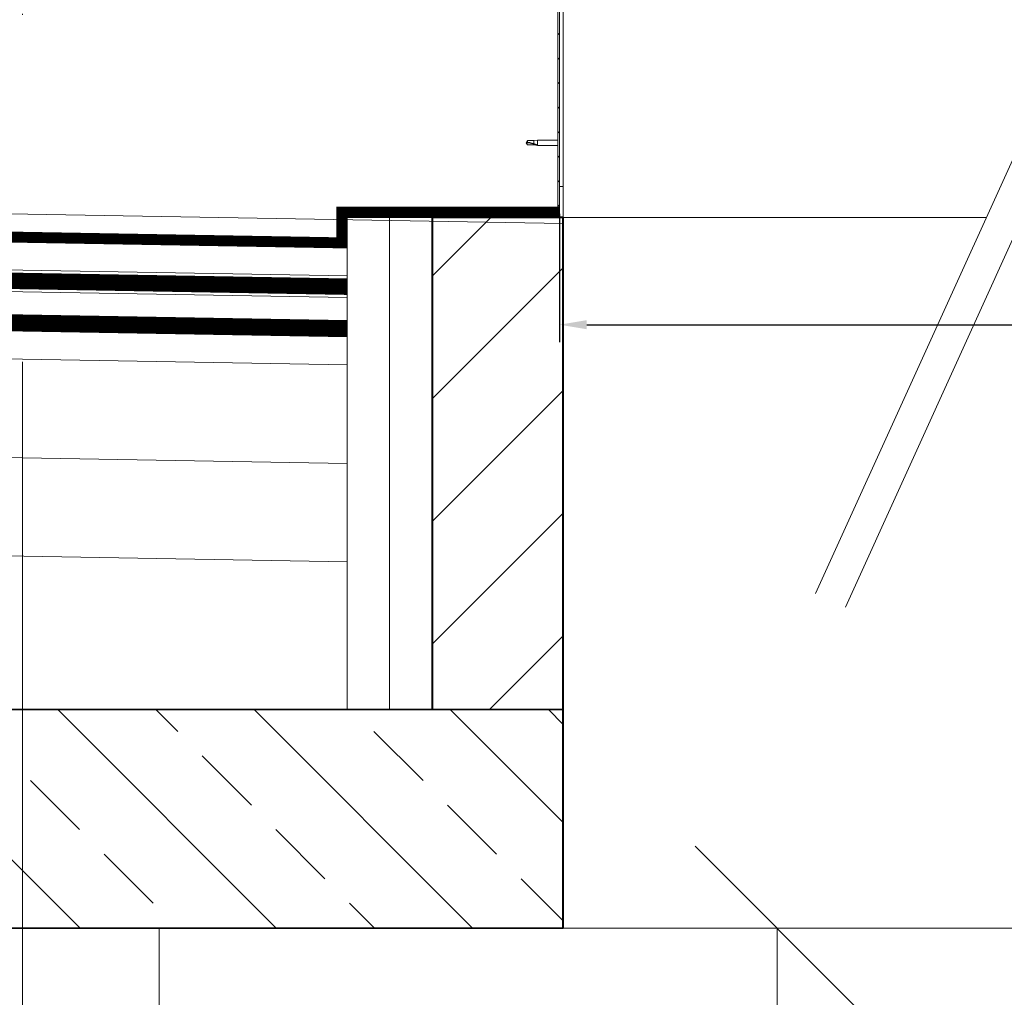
# Model space of a CAD drawing. Header units: millimetres. Extents: x 23192 to 177760, y -399809 to -79279.
# Tile 44 of 256: x 61662 to 61752, y -208021 to -207931. Entities that reach past the tile are written whole.
import ezdxf

# ---------------------------------------------------------------- set-up
doc = ezdxf.new("R2010")
doc.units = ezdxf.units.MM
doc.linetypes.add('CACHE', pattern=[9.525, 6.35, -3.175])
doc.linetypes.add('DASHDOT', pattern=[25.4, 12.7, -6.35, 0, -6.35])
doc.layers.get('0').update_dxf_attribs({"lineweight": 0})
for name, color, linetype, lineweight in [('!! 0_ Istn-widok', 1, 'Continuous', 15), ('!! 1_ PROJ WARSTWY', 252, 'Continuous', 9), ('!! 1_hatch projektowane ściany', 4, 'Continuous', 5), ('!! 1_PROJ Sciany', 2, 'Continuous', 40), ('!! 1_PROJ widok', 5, 'Continuous', 9), ('!! 1_PROJ ŻELBET', 1, 'Continuous', 35), ('!! 2 _linia hydroizol', 32, 'Continuous', 9), ('!! 2_ remont Ocieplenie', 4, 'ZIGZAG', 5), ('!! wymiary osi', 250, 'Continuous', 9), ('0-osie-liniA', 14, 'DASHDOT', 5), ('Dimension (ISO)', 7, 'Continuous', 25), ('Hatch (ISO)', 7, 'Continuous', 18), ('Visible (ISO)', 7, 'Continuous', 50)]:
    doc.layers.add(name, color=color, linetype=linetype, lineweight=lineweight)
doc.styles.add('Note Text (ISO)', font='tahoma.ttf')
doc.styles.add('TXT', font='simplex.shx')
doc.linetypes.add('BATTING', pattern='A,0.00254,-2.54,[134,ltypeshp.shx,S=2.54,R=0,X=-2.54,Y=0],-5.08,[134,ltypeshp.shx,S=2.54,R=180,X=2.54,Y=0],-2.54', length=10.16254)
doc.linetypes.add('ZIGZAG', pattern='A,0.00254,-5.08,[131,ltypeshp.shx,S=5.08,R=0,X=-5.08,Y=0],-10.16,[131,ltypeshp.shx,S=5.08,R=180,X=5.08,Y=0],-5.08', length=20.32254)
doc.dimstyles.new('Default (ISO)', dxfattribs={"dimscale": 5, "dimtxt": 5, "dimasz": 5, "dimexe": 3.175, "dimexo": 0, "dimgap": 0.762, "dimtad": 1, "dimdec": 0, "dimrnd": 1e-08, "dimzin": 0, "dimtxsty": 'Note Text (ISO)', "dimcen": 0.09, "dimdle": 10, "dimclrd": 256, "dimclre": 256, "dimclrt": 256, "dimazin": 0, "dimtfac": 0.70104, "dimtmove": 0, "dimatfit": 3, "dimfxl": 1, "dimtolj": 1, "dimtzin": 0, "dimlwd": -1, "dimlwe": -1, "dimarcsym": 0})
doc.dimstyles.new('DIM50', dxfattribs={"dimscale": 5, "dimtxt": 2.5, "dimasz": 1.5, "dimexe": 0, "dimexo": 0, "dimgap": 0.5, "dimtad": 1, "dimdec": 4, "dimrnd": 0.5, "dimdsep": 46, "dimtxsty": 'TXT', "dimblk1": 'TICK1', "dimblk2": 'TICK1', "dimsah": 1, "dimcen": 0, "dimse1": 1, "dimse2": 1, "dimclrd": 1, "dimclre": 7, "dimclrt": 9, "dimadec": 0, "dimazin": 0, "dimtfac": 1, "dimtdec": 4, "dimtmove": 2, "dimatfit": 3, "dimldrblk": 'TICK1', "dimfxl": 1, "dimtolj": 1, "dimarcsym": 0})

# ---------------------------------------------------------------- blocks, each defined once
blk = doc.blocks.new('BLOK OSIE D-E PD')
at = {"layer": '0-osie-liniA', "ltscale": 5}
blk.add_lwpolyline([(61662.56735, -214526.31528), (61662.56735, -216318.84626)], dxfattribs=at)
blk = doc.blocks.new('TICK1')
at = {"color": 0}
for p, q in [((0, -1.4), (0, 1.4)), ((0, 0), (-1, 0))]:
    blk.add_line(p, q, dxfattribs=at)
at = {"color": 2}
blk.add_line((-1, -1), (1, 1), dxfattribs=at)
blk = doc.blocks.new('*D3645')
at = {"layer": '!! wymiary osi', "color": 1, "lineweight": -2, "transparency": 16777216}
blk.add_line((61731.631, -208277.894), (61731.631, -208021.716), dxfattribs=at)
at = {"layer": 'DEFPOINTS', "color": 0, "transparency": 16777216}
for p in [(61674.264, -208014.216), (61731.631, -208014.216), (61674.264, -208285.394)]:
    blk.add_point(p, dxfattribs=at)
at = {"layer": '!! wymiary osi', "color": 1, "lineweight": -2, "transparency": 16777216, "xscale": 7.5, "yscale": 7.5, "zscale": 7.5}
for p, rotation in [((61731.631, -208014.216), 90), ((61731.631, -208285.394), 270)]:
    blk.add_blockref('TICK1', p, dxfattribs=dict(at, rotation=rotation))
at = {"layer": '!! wymiary osi', "color": 9, "transparency": 16777216, "insert": (61722.881, -208149.805), "char_height": 12.5, "attachment_point": 5, "rotation": 90, "style": 'TXT'}
blk.add_mtext('\\A1;271', dxfattribs=at)
blk = doc.blocks.new('*D4095')
at = {"layer": 'DEFPOINTS', "color": 0, "transparency": 16777216}
for p in [(-1203.5, 3.5), (-3.5, 3.5), (-3.5, -97.94)]:
    blk.add_point(p, dxfattribs=at)
at = {"layer": 'Dimension (ISO)', "transparency": 16777216}
for p, q in [((-1203.5, 3.5), (-1203.5, -113.81)), ((-3.5, 3.5), (-3.5, -113.81)), ((-1178.5, -97.94), (-28.5, -97.94))]:
    blk.add_line(p, q, dxfattribs=at)
for points in [[(-1178.5, -93.77), (-1178.5, -102.1), (-1203.5, -97.94)], [(-28.5, -93.77), (-28.5, -102.1), (-3.5, -97.94)]]:
    blk.add_solid(points, dxfattribs=at)
at = {"layer": 'Dimension (ISO)', "lineweight": 9, "transparency": 16777216, "insert": (-674.36, -68.09), "char_height": 25, "attachment_point": 1, "style": 'Note Text (ISO)'}
blk.add_mtext('\\A1;1200', dxfattribs=at)
blk = doc.blocks.new('A$C3bf03bbc')
at = {"layer": 'Hatch (ISO)', "lineweight": 9}
h = blk.add_hatch(dxfattribs=at)
h.set_pattern_fill('ANSI31', color=256, scale=127, angle=90, style=0)
h.set_pattern_definition([(135, (-10843.571, -2108.028), (-11.22532, -11.22532), [])])
edge = h.paths.add_edge_path()
edge.add_line((-1263.5, 496.5), (-1263.5, 478.5))
edge.add_line((-1263.5, 478.5), (-1262, 478.5))
edge.add_line((-1262, 478.5), (-1262, 496.5))
edge.add_ellipse((-1260, 496.5), major_axis=(-2, 0), ratio=1, start_angle=270, end_angle=360, ccw=False)
edge.add_line((-1260, 498.5), (-1207, 498.5))
edge.add_ellipse((-1207, 496.5), major_axis=(0, 2), ratio=1, start_angle=270, end_angle=360, ccw=False)
edge.add_line((-1205, 496.5), (-1205, 3.5))
edge.add_ellipse((-1207, 3.5), major_axis=(2, 0), ratio=1, start_angle=270, end_angle=360, ccw=False)
edge.add_line((-1207, 1.5), (-1263.5, 1.5))
edge.add_line((-1263.5, 1.5), (-1263.5, 0))
edge.add_line((-1263.5, 0), (-1207, 0))
edge.add_ellipse((-1207, 3.5), major_axis=(0, -3.5), ratio=1, start_angle=0, end_angle=90)
edge.add_line((-1203.5, 3.5), (-1203.5, 496.5))
edge.add_ellipse((-1207, 496.5), major_axis=(3.5, 0), ratio=1, start_angle=0, end_angle=90)
edge.add_line((-1207, 500), (-1223.5, 500))
edge.add_line((-1223.5, 500), (-1243.5, 500))
edge.add_line((-1243.5, 500), (-1260, 500))
edge.add_ellipse((-1260, 496.5), major_axis=(0, 3.5), ratio=1, start_angle=0, end_angle=90)
at = {"layer": 'Visible (ISO)', "lineweight": 9}
for p, q in [((-1205, 496.5), (-1205, 3.5)), ((-1203.5, 3.5), (-1203.5, 496.5)), ((-969.06, -343.93), (-733.32, 175.03)), ((-706, 162.62), (-941.75, -356.34)), ((-1234, 68.5), (-1232.82, 70.55)), ((-1234, 68.5), (-1232.82, 66.45)), ((-1232.82, 66.53), (-1234, 68.5)), ((-1232.82, 70.55), (-1232.82, 68.94)), ((-1227.07, 70.55), (-1232.82, 70.55)), ((-1232.82, 66.53), (-1232.82, 66.45)), ((-1227.07, 66.53), (-1232.82, 66.53)), ((-1227.07, 66.45), (-1232.82, 66.45)), ((-1227.07, 70.55), (-1223.5, 70.9)), ((-1227.07, 70.55), (-1227.07, 67.76)), ((-1227.07, 66.53), (-1227.07, 66.45)), ((-1224.43, 66.28), (-1227.07, 66.53)), ((-1227.07, 66.45), (-1223.5, 66.1)), ((-1223.5, 70.9), (-1223.5, 66.1)), ((-1205, 70.9), (-1223.5, 70.9)), ((-1205, 66.1), (-1223.5, 66.1)), ((-1200, 28.5), (-1203.5, 28.5)), ((-1200, 28.5), (-1200, 3.5)), ((-1207, 1.5), (-1263.5, 1.5)), ((-1263.5, 1.5), (-1263.5, 0)), ((-1263.5, 0), (-1207, 0)), ((-1200, 0), (-1200, 3.5)), ((-1200, 0), (-812.83, 0))]:
    blk.add_line(p, q, dxfattribs=at)
for radius in [2, 3.5]:
    blk.add_arc((-1207, 3.5), radius, 270, 0, dxfattribs=at)
blk.add_ellipse((-1234, 48.32), major_axis=(-21, 0), ratio=0.960856, start_param=4.239024, end_param=4.712389, dxfattribs=at)
blk.add_open_spline([(-1234, 68.5), (-1233.62, 68.68), (-1233.22, 68.83), (-1232.82, 68.94)], degree=3, dxfattribs=at)
for points, knots in [([(-1232.82, 68.94), (-1232.48, 68.92), (-1232.15, 68.89), (-1231.06, 68.78), (-1230.32, 68.66), (-1228.86, 68.35), (-1228.16, 68.15), (-1227.35, 67.86), (-1227.21, 67.81), (-1227.07, 67.76)], [1.0296095, 1.0296095, 1.0296095, 1.0296095, 1.1266468, 1.1266468, 1.3399415, 1.3399415, 1.5532361, 1.5532361, 1.5988171, 1.5988171, 1.5988171, 1.5988171]), ([(-1227.07, 67.76), (-1226.81, 67.66), (-1226.56, 67.56), (-1225.98, 67.32), (-1225.66, 67.16), (-1225.08, 66.85), (-1224.78, 66.66), (-1224.55, 66.47), (-1224.51, 66.42), (-1224.44, 66.34), (-1224.43, 66.31), (-1224.43, 66.28)], [0.9722954, 0.9722954, 0.9722954, 0.9722954, 1.054543, 1.054543, 1.1645704, 1.1645704, 1.2620554, 1.2620554, 1.289972, 1.289972, 1.3178886, 1.3178886, 1.3178886, 1.3178886])]:
    blk.add_open_spline(points, degree=3, knots=knots, dxfattribs=at)
at = {"layer": 'Dimension (ISO)', "lineweight": 9}
dim = blk.add_linear_dim(base=(-3.5, -97.94), p1=(-1203.5, 3.5), p2=(-3.5, 3.5), angle=180, dimstyle='Default (ISO)', override={"dimdec": 0, "dimlfac": 1, "dimtp": 0, "dimtm": 0, "dimtdec": 2, "dimtofl": 0, "dimatfit": 1}, dxfattribs=at)
dim.commit()
dim.dimension.update_dxf_attribs({"geometry": '*D4095', "text_midpoint": (-639.42, -97.94), "dimtype": 128})

msp = doc.modelspace()

# ---------------------------------------------------------------- hatches: boundary and pattern name
at = {"layer": '!! 1_hatch projektowane ściany'}
h = msp.add_hatch(dxfattribs=at)
h.set_pattern_fill('ANSI31', color=256, scale=2.5)
h.paths.add_polyline_path([(61700.06965, -207994.21604), (61712.06965, -207994.21604), (61712.06965, -207949.21604), (61700.06965, -207949.21604)])
h = msp.add_hatch(dxfattribs=at)
h.set_pattern_fill('ANSI33', color=256, scale=2, angle=90)
h.set_pattern_definition([(135, (-850.502, 666.761), (-8.9802561, -8.9802561), []), (135, (-850.502, 675.741), (-8.9802561, -8.9802561), [6.35, -3.175])])
h.paths.add_polyline_path([(61712.06965, -207994.21604), (61712.06965, -208014.21604), (61399.56735, -208014.21604), (61399.56735, -207994.21604)])

# ---------------------------------------------------------------- linework, layer by layer
at = {"layer": '!! 0_ Istn-widok', "lineweight": 35, "const_width": 1}
for points in [[(61692.28883, -207951.53186), (61349.67901, -207945.55158)], [(61711.71965, -207948.71604), (61691.78883, -207948.71604), (61691.78883, -207951.53186)]]:
    msp.add_lwpolyline(points, dxfattribs=at)
at = {"layer": '!! 1_ PROJ WARSTWY'}
for points in [[(61712.06965, -207949.76154), (61349.71592, -207943.43664)], [(61692.28883, -207954.53232), (61358.71505, -207948.70977)], [(61697.28883, -207994.21604), (61692.28883, -207994.21604), (61692.28883, -207949.21604)], [(61692.28883, -207956.53262), (61358.68014, -207950.70946)], [(61692.28883, -207958.62535), (61358.64363, -207952.80155)], [(61692.28883, -207960.12558), (61358.61745, -207954.30132)], [(61692.28883, -207962.69528), (61358.57261, -207956.87024)], [(61692.28883, -207980.69802), (61424.15864, -207976.01779)], [(61712.06965, -207994.21604), (61399.56735, -207994.21604)]]:
    msp.add_lwpolyline(points, dxfattribs=at)
at = {"layer": '!! 1_PROJ Sciany'}
msp.add_lwpolyline([(61712.06965, -208014.21604), (61712.06965, -207949.21604), (61700.06965, -207949.21604), (61700.06965, -207994.21604)], dxfattribs=at)
at = {"layer": '!! 1_PROJ widok'}
msp.add_line((61675.06965, -208292.97711), (61675.06965, -208014.21604), dxfattribs=at)
msp.add_lwpolyline([(61712.06965, -208014.21604), (61831.36965, -208014.21604)], dxfattribs=at)
at = {"layer": '!! 1_PROJ ŻELBET'}
for points in [[(61712.06965, -207994.21604), (61399.56735, -207994.21604)], [(61712.06965, -208014.21604), (61399.56735, -208014.21604)]]:
    msp.add_lwpolyline(points, dxfattribs=at)
at = {"layer": '!! 2 _linia hydroizol', "linetype": 'CACHE', "ltscale": 0.5, "const_width": 1.5}
msp.add_lwpolyline([(61692.28883, -207955.53247), (61358.6976, -207949.70961)], dxfattribs=at)
at = {"layer": '!! 2 _linia hydroizol', "linetype": 'CACHE', "const_width": 1.5}
msp.add_lwpolyline([(61692.28883, -207959.37546), (61358.63054, -207953.55144)], dxfattribs=at)
at = {"layer": '!! 2_ remont Ocieplenie', "linetype": 'BATTING', "ltscale": 0.25}
msp.add_lwpolyline([(61696.17924, -207949.21604), (61696.17924, -207994.21604)], dxfattribs=at)
at = {"layer": '!! 2_ remont Ocieplenie', "linetype": 'BATTING', "ltscale": 0.75}
msp.add_lwpolyline([(61692.28883, -207971.69665), (61358.41554, -207965.86887)], dxfattribs=at)
for points in [[(61712.06965, -208004.21604), (61712.06965, -207909.21828)], [(61700.06965, -207949.21604), (61692.28883, -207949.21604)], [(61711.71965, -207949.21604), (61692.28883, -207949.21604), (61692.28883, -207951.53186)]]:
    msp.add_lwpolyline(points)
msp.add_lwpolyline([(61700.06965, -207994.21604), (61712.06965, -207994.21604), (61712.06965, -207949.21604), (61700.06965, -207949.21604)], close=True)

# ---------------------------------------------------------------- block references
msp.add_blockref('BLOK OSIE D-E PD', (0, 6945.20117))
at = {"xscale": 0.1, "yscale": 0.1, "zscale": 0.1}
msp.add_blockref('A$C3bf03bbc', (61832.06965, -207949.21604), dxfattribs=at)

# ---------------------------------------------------------------- dimensions: what is measured, and where the dimension line sits
at = {"layer": '!! wymiary osi'}
dim = msp.add_linear_dim(base=(61731.63079, -208014.21604), p1=(61674.26433, -208285.39391), p2=(61674.26433, -208014.21604), angle=90, dimstyle='DIM50', dxfattribs=at)
dim.commit()
dim.dimension.update_dxf_attribs({"geometry": '*D3645', "text_midpoint": (61722.88079, -208149.80497)})

doc.saveas('drawing.dxf')
